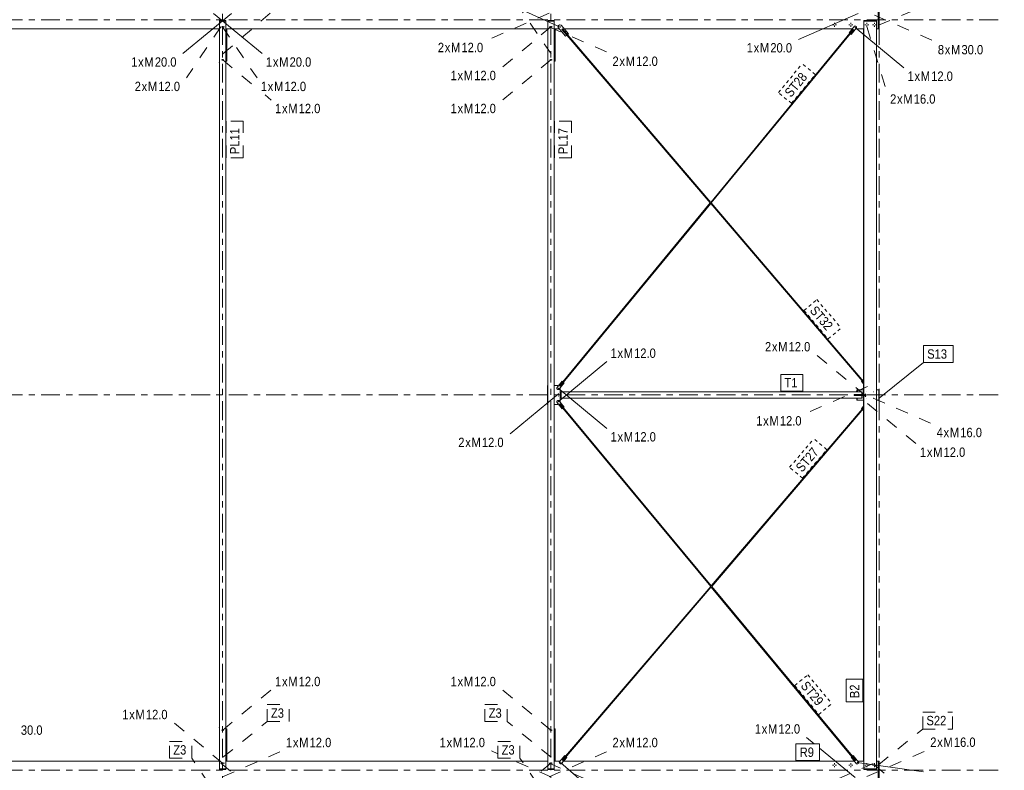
# Model space of a CAD drawing. Header units: millimetres. Extents: x -54 to 556, y -102 to 998.
# Tile 30 of 34: x 283 to 440, y 590 to 710. Entities that reach past the tile are written whole.
import ezdxf

# ---------------------------------------------------------------- set-up
doc = ezdxf.new("R2010")
doc.units = ezdxf.units.MM
for name, pattern in [('XKITLINE00', [0]), ('XKITLINE02', [4, 2, -2]), ('XKITLINE03', [6, 3, -1, 1, -1]), ('XKITLINE04', [3, 0.5, -0.5, 0.5, -0.5, 0.5, -0.5])]:
    doc.linetypes.add(name, pattern=pattern)
for name, color, linetype, lineweight in [('Element', 2, 'Continuous', 0), ('Spoina', 1, 'Continuous', 0), ('Znak elementu', 2, 'Continuous', 0), ('Znak śruby', 4, 'Continuous', 0), ('Śruba', 3, 'Continuous', 0)]:
    doc.layers.add(name, color=color, linetype=linetype, lineweight=lineweight)
doc.styles.add('ARIAL', font='ARIAL.TTF')

msp = doc.modelspace()

# ---------------------------------------------------------------- hatches: boundary and pattern name
at = {"layer": 'Śruba'}
for points in [[(368.89, 708.88), (368.9, 708.89), (368.9, 708.9), (368.9, 708.91), (368.91, 708.92), (368.91, 708.93), (368.92, 708.94), (368.93, 708.94), (368.93, 708.95), (368.94, 708.96), (368.95, 708.96), (368.96, 708.97), (368.97, 708.97), (368.98, 708.97), (368.99, 708.98), (369, 708.98), (369.01, 708.98), (369.02, 708.97), (369.04, 708.97), (369.05, 708.97), (369.06, 708.96), (369.06, 708.96), (369.07, 708.95), (369.08, 708.94), (369.09, 708.94), (369.09, 708.93), (369.1, 708.92), (369.11, 708.91), (369.11, 708.9), (369.11, 708.89), (369.11, 708.88), (369.11, 708.87), (369.11, 708.86), (369.11, 708.84), (369.11, 708.83), (369.11, 708.82), (369.1, 708.81), (369.09, 708.8), (369.09, 708.8), (369.08, 708.79), (369.07, 708.78), (369.06, 708.77), (369.06, 708.77), (369.05, 708.76), (369.04, 708.76), (369.02, 708.76), (369.01, 708.76), (369, 708.76), (368.99, 708.76), (368.98, 708.76), (368.97, 708.76), (368.96, 708.76), (368.95, 708.77), (368.94, 708.77), (368.93, 708.78), (368.93, 708.79), (368.92, 708.8), (368.91, 708.8), (368.91, 708.81), (368.9, 708.82), (368.9, 708.83), (368.9, 708.84), (368.89, 708.86), (368.89, 708.87)], [(416.09, 708.8), (416.09, 708.81), (416.09, 708.81), (416.09, 708.82), (416.09, 708.83), (416.1, 708.83), (416.1, 708.84), (416.11, 708.84), (416.11, 708.85), (416.12, 708.85), (416.12, 708.85), (416.13, 708.86), (416.13, 708.86), (416.14, 708.86), (416.15, 708.86), (416.15, 708.86), (416.16, 708.86), (416.17, 708.86), (416.18, 708.86), (416.18, 708.86), (416.19, 708.85), (416.19, 708.85), (416.2, 708.85), (416.2, 708.84), (416.21, 708.84), (416.21, 708.83), (416.22, 708.83), (416.22, 708.82), (416.22, 708.81), (416.22, 708.81), (416.22, 708.8), (416.22, 708.79), (416.22, 708.79), (416.22, 708.78), (416.22, 708.77), (416.22, 708.77), (416.22, 708.76), (416.21, 708.75), (416.21, 708.75), (416.2, 708.74), (416.2, 708.74), (416.19, 708.73), (416.19, 708.73), (416.18, 708.73), (416.18, 708.73), (416.17, 708.72), (416.16, 708.72), (416.15, 708.72), (416.15, 708.72), (416.14, 708.72), (416.13, 708.73), (416.13, 708.73), (416.12, 708.73), (416.12, 708.73), (416.11, 708.74), (416.11, 708.74), (416.1, 708.75), (416.1, 708.75), (416.09, 708.76), (416.09, 708.77), (416.09, 708.77), (416.09, 708.78), (416.09, 708.79), (416.09, 708.79)], [(368.59, 651.09), (368.59, 651.1), (368.6, 651.11), (368.6, 651.11), (368.6, 651.12), (368.6, 651.13), (368.61, 651.13), (368.61, 651.14), (368.62, 651.14), (368.62, 651.15), (368.63, 651.15), (368.64, 651.15), (368.64, 651.15), (368.65, 651.16), (368.66, 651.16), (368.66, 651.16), (368.67, 651.16), (368.68, 651.16), (368.68, 651.15), (368.69, 651.15), (368.7, 651.15), (368.7, 651.15), (368.71, 651.14), (368.71, 651.14), (368.72, 651.13), (368.72, 651.13), (368.72, 651.12), (368.73, 651.11), (368.73, 651.11), (368.73, 651.1), (368.73, 651.09), (368.73, 651.09), (368.73, 651.08), (368.73, 651.07), (368.73, 651.07), (368.73, 651.06), (368.72, 651.05), (368.72, 651.05), (368.72, 651.04), (368.71, 651.04), (368.71, 651.03), (368.7, 651.03), (368.7, 651.03), (368.69, 651.02), (368.68, 651.02), (368.68, 651.02), (368.67, 651.02), (368.66, 651.02), (368.66, 651.02), (368.65, 651.02), (368.64, 651.02), (368.64, 651.02), (368.63, 651.03), (368.62, 651.03), (368.62, 651.03), (368.61, 651.04), (368.61, 651.04), (368.6, 651.05), (368.6, 651.05), (368.6, 651.06), (368.6, 651.07), (368.59, 651.07), (368.59, 651.08), (368.59, 651.09)], [(368.68, 650.21), (368.68, 650.21), (368.68, 650.22), (368.68, 650.23), (368.69, 650.23), (368.69, 650.24), (368.69, 650.24), (368.7, 650.25), (368.7, 650.25), (368.71, 650.26), (368.72, 650.26), (368.72, 650.26), (368.73, 650.27), (368.73, 650.27), (368.74, 650.27), (368.75, 650.27), (368.76, 650.27), (368.76, 650.27), (368.77, 650.27), (368.78, 650.26), (368.78, 650.26), (368.79, 650.26), (368.79, 650.25), (368.8, 650.25), (368.8, 650.24), (368.81, 650.24), (368.81, 650.23), (368.81, 650.23), (368.82, 650.22), (368.82, 650.21), (368.82, 650.21), (368.82, 650.2), (368.82, 650.19), (368.82, 650.19), (368.82, 650.18), (368.81, 650.17), (368.81, 650.17), (368.81, 650.16), (368.8, 650.16), (368.8, 650.15), (368.79, 650.15), (368.79, 650.14), (368.78, 650.14), (368.78, 650.14), (368.77, 650.13), (368.76, 650.13), (368.76, 650.13), (368.75, 650.13), (368.74, 650.13), (368.73, 650.13), (368.73, 650.13), (368.72, 650.14), (368.72, 650.14), (368.71, 650.14), (368.7, 650.15), (368.7, 650.15), (368.69, 650.16), (368.69, 650.16), (368.69, 650.17), (368.68, 650.17), (368.68, 650.18), (368.68, 650.19), (368.68, 650.19), (368.68, 650.2)], [(368.59, 648.92), (368.59, 648.92), (368.59, 648.93), (368.6, 648.94), (368.6, 648.94), (368.6, 648.95), (368.61, 648.96), (368.61, 648.96), (368.62, 648.97), (368.62, 648.97), (368.63, 648.97), (368.63, 648.98), (368.64, 648.98), (368.65, 648.98), (368.65, 648.98), (368.66, 648.98), (368.67, 648.98), (368.67, 648.98), (368.68, 648.98), (368.69, 648.98), (368.69, 648.97), (368.7, 648.97), (368.71, 648.97), (368.71, 648.96), (368.72, 648.96), (368.72, 648.95), (368.72, 648.94), (368.73, 648.94), (368.73, 648.93), (368.73, 648.92), (368.73, 648.92), (368.73, 648.91), (368.73, 648.9), (368.73, 648.9), (368.73, 648.89), (368.73, 648.88), (368.72, 648.88), (368.72, 648.87), (368.71, 648.87), (368.71, 648.86), (368.71, 648.86), (368.7, 648.85), (368.69, 648.85), (368.69, 648.85), (368.68, 648.84), (368.67, 648.84), (368.67, 648.84), (368.66, 648.84), (368.65, 648.84), (368.65, 648.84), (368.64, 648.84), (368.63, 648.85), (368.63, 648.85), (368.62, 648.85), (368.62, 648.86), (368.61, 648.86), (368.61, 648.87), (368.6, 648.87), (368.6, 648.88), (368.6, 648.88), (368.59, 648.89), (368.59, 648.9), (368.59, 648.9), (368.59, 648.91)], [(368.68, 649.81), (368.68, 649.81), (368.68, 649.82), (368.68, 649.83), (368.69, 649.83), (368.69, 649.84), (368.69, 649.84), (368.7, 649.85), (368.7, 649.85), (368.71, 649.86), (368.72, 649.86), (368.72, 649.86), (368.73, 649.87), (368.73, 649.87), (368.74, 649.87), (368.75, 649.87), (368.76, 649.87), (368.76, 649.87), (368.77, 649.87), (368.78, 649.86), (368.78, 649.86), (368.79, 649.86), (368.79, 649.85), (368.8, 649.85), (368.8, 649.84), (368.81, 649.84), (368.81, 649.83), (368.81, 649.83), (368.82, 649.82), (368.82, 649.81), (368.82, 649.81), (368.82, 649.8), (368.82, 649.79), (368.82, 649.79), (368.82, 649.78), (368.81, 649.77), (368.81, 649.77), (368.81, 649.76), (368.8, 649.76), (368.8, 649.75), (368.79, 649.75), (368.79, 649.74), (368.78, 649.74), (368.78, 649.74), (368.77, 649.73), (368.76, 649.73), (368.76, 649.73), (368.75, 649.73), (368.74, 649.73), (368.73, 649.73), (368.73, 649.73), (368.72, 649.74), (368.72, 649.74), (368.71, 649.74), (368.7, 649.75), (368.7, 649.75), (368.69, 649.76), (368.69, 649.76), (368.69, 649.77), (368.68, 649.77), (368.68, 649.78), (368.68, 649.79), (368.68, 649.79), (368.68, 649.8)], [(369, 591.22), (369, 591.22), (369, 591.23), (369, 591.24), (369, 591.24), (369.01, 591.25), (369.01, 591.25), (369.02, 591.26), (369.02, 591.26), (369.03, 591.27), (369.03, 591.27), (369.04, 591.27), (369.05, 591.28), (369.05, 591.28), (369.06, 591.28), (369.07, 591.28), (369.07, 591.28), (369.08, 591.28), (369.09, 591.28), (369.09, 591.27), (369.1, 591.27), (369.11, 591.27), (369.11, 591.26), (369.12, 591.26), (369.12, 591.25), (369.12, 591.25), (369.13, 591.24), (369.13, 591.24), (369.13, 591.23), (369.14, 591.22), (369.14, 591.22), (369.14, 591.21), (369.14, 591.2), (369.14, 591.2), (369.13, 591.19), (369.13, 591.18), (369.13, 591.18), (369.12, 591.17), (369.12, 591.17), (369.12, 591.16), (369.11, 591.16), (369.11, 591.15), (369.1, 591.15), (369.09, 591.15), (369.09, 591.14), (369.08, 591.14), (369.07, 591.14), (369.07, 591.14), (369.06, 591.14), (369.05, 591.14), (369.05, 591.14), (369.04, 591.15), (369.03, 591.15), (369.03, 591.15), (369.02, 591.16), (369.02, 591.16), (369.01, 591.17), (369.01, 591.17), (369, 591.18), (369, 591.18), (369, 591.19), (369, 591.2), (369, 591.2), (369, 591.21)], [(416.41, 591.21), (416.41, 591.22), (416.42, 591.23), (416.42, 591.23), (416.42, 591.24), (416.42, 591.25), (416.43, 591.25), (416.43, 591.26), (416.44, 591.26), (416.44, 591.27), (416.45, 591.27), (416.46, 591.27), (416.46, 591.27), (416.47, 591.28), (416.48, 591.28), (416.48, 591.28), (416.49, 591.28), (416.5, 591.28), (416.5, 591.27), (416.51, 591.27), (416.51, 591.27), (416.52, 591.27), (416.53, 591.26), (416.53, 591.26), (416.54, 591.25), (416.54, 591.25), (416.54, 591.24), (416.55, 591.23), (416.55, 591.23), (416.55, 591.22), (416.55, 591.21), (416.55, 591.21), (416.55, 591.2), (416.55, 591.19), (416.55, 591.19), (416.55, 591.18), (416.54, 591.17), (416.54, 591.17), (416.54, 591.16), (416.53, 591.16), (416.53, 591.15), (416.52, 591.15), (416.51, 591.15), (416.51, 591.14), (416.5, 591.14), (416.5, 591.14), (416.49, 591.14), (416.48, 591.14), (416.48, 591.14), (416.47, 591.14), (416.46, 591.14), (416.46, 591.14), (416.45, 591.15), (416.44, 591.15), (416.44, 591.15), (416.43, 591.16), (416.43, 591.16), (416.42, 591.17), (416.42, 591.17), (416.42, 591.18), (416.42, 591.19), (416.41, 591.19), (416.41, 591.2), (416.41, 591.21)]]:
    msp.add_hatch(color=256, dxfattribs=at).paths.add_polyline_path(points, flags=17)

# ---------------------------------------------------------------- linework, layer by layer
at = {"layer": 'Element', "linetype": 'XKITLINE00', "lineweight": 0}
for p, q in [((419.84, 708.6), (419.84, 711.4)), ((420, 708.6), (420, 711.4)), ((270.07, 708.6), (314.5, 708.6)), ((314.5, 709.9), (314.5, 709.82)), ((314.5, 709.9), (315.53, 709.9)), ((314.5, 590.18), (314.5, 709.82)), ((314.5, 590.18), (314.5, 709.82)), ((314.5, 709.82), (314.5, 709.82)), ((314.5, 709.82), (314.53, 709.82)), ((314.53, 709.82), (314.53, 709.9)), ((314.53, 590.18), (314.53, 709.82)), ((314.53, 590.18), (314.53, 709.82)), ((314.53, 709.82), (314.53, 709.82)), ((314.53, 709.82), (314.53, 709.82)), ((314.53, 709.82), (315.53, 709.82)), ((315.53, 709.9), (315.53, 709.82)), ((315.53, 590.18), (315.53, 709.82)), ((315.53, 708.6), (367, 708.6)), ((315.66, 708.6), (315.66, 703.42)), ((367, 709.9), (367, 709.82)), ((367, 709.9), (368.03, 709.9)), ((367, 590.18), (367, 709.82)), ((367, 590.18), (367, 709.82)), ((367, 709.82), (367, 709.82)), ((367, 709.82), (367.03, 709.82)), ((367.03, 709.82), (367.03, 709.9)), ((367.03, 590.18), (367.03, 709.82)), ((367.03, 590.18), (367.03, 709.82)), ((367.03, 709.82), (367.03, 709.82)), ((367.03, 709.82), (367.03, 709.82)), ((367.03, 709.82), (368.03, 709.82)), ((368.03, 709.9), (368.03, 709.82)), ((368.03, 590.18), (368.03, 709.82)), ((368.03, 708.6), (368.82, 708.6)), ((368.16, 708.6), (368.16, 703.42)), ((368.69, 709.06), (368.67, 708.78)), ((368.67, 708.78), (368.69, 709.06)), ((368.67, 708.78), (369.83, 707.41)), ((368.67, 708.78), (368.67, 708.78)), ((369.84, 707.41), (368.67, 708.78)), ((368.85, 709.2), (368.69, 709.06)), ((368.69, 709.06), (368.86, 709.2)), ((368.69, 709.06), (368.69, 709.06)), ((368.85, 709.2), (368.86, 709.2)), ((368.86, 709.2), (369.14, 709.18)), ((369.14, 709.18), (370.31, 707.81)), ((369.34, 708.56), (369.25, 708.49)), ((369.25, 708.49), (370.03, 707.57)), ((370.12, 707.65), (369.34, 708.56)), ((393.05, 680.81), (369.34, 708.56)), ((369.64, 708.6), (415.72, 708.6)), ((416.05, 709), (415.2, 707.96)), ((415.2, 707.96), (416.06, 709)), ((415.82, 708.48), (415.31, 707.87)), ((416.38, 708.74), (415.52, 707.69)), ((415.82, 708.48), (415.85, 708.46)), ((415.84, 708.47), (415.82, 708.48)), ((415.87, 708.45), (415.84, 708.47)), ((416.19, 709.02), (416.05, 709)), ((416.05, 709), (416.06, 709)), ((416.06, 709), (416.2, 709.02)), ((416.19, 709.02), (416.2, 709.02)), ((416.2, 709.02), (416.37, 708.88)), ((416.27, 708.6), (417.53, 708.6)), ((416.37, 708.88), (416.38, 708.74)), ((417.5, 708.5), (417.51, 708.5)), ((417.5, 652.43), (417.5, 708.5)), ((417.51, 708.46), (417.51, 708.54)), ((417.51, 708.54), (417.53, 708.54)), ((417.51, 708.5), (417.51, 708.5)), ((417.51, 652.43), (417.51, 708.5)), ((417.53, 709.9), (417.53, 709.82)), ((417.53, 709.9), (419.56, 709.9)), ((417.53, 709.82), (417.56, 709.82)), ((417.54, 709.82), (417.53, 709.82)), ((417.53, 709.82), (417.53, 708.5)), ((417.53, 708.5), (417.54, 708.5)), ((417.54, 708.5), (417.54, 709.82)), ((417.54, 708.54), (417.56, 708.54)), ((417.54, 708.5), (417.54, 708.5)), ((417.56, 709.82), (417.56, 709.9)), ((417.56, 590.18), (417.56, 709.82)), ((417.56, 709.82), (417.56, 590.18)), ((419.56, 709.82), (417.56, 709.82)), ((419.56, 709.9), (419.56, 709.82)), ((419.56, 590.18), (419.56, 709.82)), ((419.56, 708.6), (419.84, 708.6)), ((419.84, 708.6), (420, 708.6)), ((369.83, 707.41), (369.84, 707.41)), ((370.03, 707.57), (369.84, 707.41)), ((392.97, 680.72), (370.03, 707.57)), ((370.31, 707.81), (370.12, 707.65)), ((370.12, 707.65), (370.12, 707.65)), ((393.05, 680.82), (415.31, 707.87)), ((393.13, 680.72), (415.91, 708.41)), ((415.2, 707.96), (415.31, 707.87)), ((415.2, 707.96), (415.2, 707.96)), ((415.31, 707.87), (415.2, 707.96)), ((415.31, 707.87), (415.31, 707.87)), ((415.4, 707.79), (415.52, 707.69)), ((415.41, 707.79), (415.92, 708.41)), ((415.41, 707.79), (415.41, 707.79)), ((415.52, 707.69), (415.41, 707.79)), ((415.52, 707.69), (415.52, 707.69)), ((415.89, 708.43), (415.87, 708.45)), ((415.89, 708.43), (415.92, 708.41)), ((415.9, 708.42), (415.91, 708.41)), ((415.91, 708.41), (415.92, 708.41)), ((417.56, 708.46), (417.51, 708.46)), ((314.45, 703.27), (314.45, 703.21)), ((314.45, 703.27), (314.5, 703.27)), ((314.45, 703.21), (314.5, 703.21)), ((315.66, 703.42), (315.53, 703.42)), ((315.53, 703.27), (315.55, 703.27)), ((315.53, 703.21), (315.55, 703.21)), ((315.55, 703.27), (315.55, 703.21)), ((366.95, 703.27), (366.95, 703.21)), ((366.95, 703.27), (367, 703.27)), ((366.95, 703.21), (367, 703.21)), ((368.16, 703.42), (368.03, 703.42)), ((368.03, 703.27), (368.05, 703.27)), ((368.03, 703.21), (368.05, 703.21)), ((368.05, 703.27), (368.05, 703.21)), ((368.99, 651.4), (393.05, 680.63)), ((369.41, 652.09), (392.97, 680.72)), ((417.27, 652.28), (393.05, 680.63)), ((417.56, 652.13), (393.13, 680.72)), ((368.43, 651.14), (369.29, 652.19)), ((368.44, 651.14), (369.29, 652.19)), ((369.62, 651.92), (368.76, 650.88)), ((369.41, 652.09), (368.9, 651.47)), ((368.99, 651.4), (369.5, 652.01)), ((369.29, 652.19), (369.29, 652.19)), ((369.29, 652.19), (369.41, 652.09)), ((369.5, 652.01), (369.5, 652.01)), ((369.5, 652.01), (369.62, 651.92)), ((417.16, 652.18), (417.27, 652.28)), ((417.16, 652.18), (417.28, 652.28)), ((417.56, 651.71), (417.16, 652.18)), ((417.16, 652.18), (417.16, 652.18)), ((417.56, 651.72), (417.16, 652.18)), ((417.27, 652.28), (417.28, 652.28)), ((417.28, 652.28), (417.56, 651.95)), ((417.36, 652.36), (417.48, 652.46)), ((417.37, 652.36), (417.48, 652.46)), ((417.37, 652.36), (417.37, 652.36)), ((417.56, 652.13), (417.37, 652.36)), ((417.48, 652.46), (417.48, 652.46)), ((417.48, 652.46), (417.56, 652.36)), ((366.95, 648.5), (366.95, 651.5)), ((367, 651.5), (366.95, 651.5)), ((366.95, 648.5), (366.95, 651.5)), ((368.03, 651.5), (368.6, 651.5)), ((368.43, 651.14), (368.45, 651)), ((368.43, 651.14), (368.44, 651.14)), ((368.45, 651), (368.44, 651.14)), ((368.45, 651), (368.62, 650.86)), ((368.45, 651), (368.45, 651)), ((368.62, 650.86), (368.45, 651)), ((368.67, 651.43), (368.6, 651.5)), ((368.76, 650.88), (368.62, 650.86)), ((368.62, 650.86), (368.62, 650.86)), ((368.9, 651.47), (368.99, 651.4)), ((368.93, 651.45), (368.95, 651.44)), ((368.95, 651.44), (368.97, 651.42)), ((369, 651.1), (368.97, 651.13)), ((369, 648.9), (369, 651.1)), ((369, 650.48), (369.09, 650.48)), ((369.08, 650.48), (369.08, 650.5)), ((369.08, 650.5), (369.09, 650.5)), ((369.09, 650.48), (369.09, 650.5)), ((369.09, 650.5), (369.09, 649.5)), ((369.09, 650.5), (369.15, 650.5)), ((369.11, 649.5), (369.11, 650.5)), ((369.15, 650.5), (369.15, 649.5)), ((369.15, 650.5), (369.15, 649.5)), ((369.15, 650.5), (417.21, 650.5)), ((416.4, 650.5), (416.4, 650.85)), ((416.4, 650.85), (416.45, 650.85)), ((416.45, 650.5), (416.45, 650.85)), ((416.45, 650.5), (416.45, 650.85)), ((417.5, 650.85), (416.45, 650.85)), ((417.21, 650.5), (417.21, 650.06)), ((417.25, 650.5), (417.21, 650.5)), ((417.21, 650.06), (417.21, 650.5)), ((417.25, 650.06), (417.25, 650.5)), ((417.5, 650.06), (417.5, 651.78)), ((417.51, 650.06), (417.51, 651.78)), ((419.95, 650.85), (419.56, 650.85)), ((419.95, 650.85), (420, 650.85)), ((419.95, 649.15), (419.95, 650.85)), ((420, 650.85), (420, 649.15)), ((314.51, 649.84), (314.51, 649.92)), ((314.51, 649.92), (314.53, 649.92)), ((314.53, 649.84), (314.51, 649.84)), ((367.01, 649.96), (367.01, 650.04)), ((367.01, 650.04), (367.03, 650.04)), ((367.03, 649.96), (367.01, 649.96)), ((368.45, 648.99), (368.43, 648.85)), ((368.43, 648.85), (369.29, 647.81)), ((368.43, 648.85), (368.44, 648.85)), ((368.44, 648.85), (368.45, 648.99)), ((369.3, 647.81), (368.44, 648.85)), ((368.61, 649.14), (368.45, 648.99)), ((368.45, 648.99), (368.62, 649.14)), ((368.45, 648.99), (368.45, 648.99)), ((368.61, 649.14), (368.62, 649.14)), ((368.62, 649.14), (368.76, 649.12)), ((368.76, 649.12), (369.62, 648.08)), ((368.97, 648.87), (369, 648.9)), ((369, 649.52), (369.09, 649.52)), ((369.08, 649.5), (369.08, 649.52)), ((369.09, 649.5), (369.08, 649.5)), ((369.09, 649.5), (369.09, 649.52)), ((369.09, 649.5), (369.15, 649.5)), ((369.15, 649.5), (417.21, 649.5)), ((417.21, 650.06), (416.01, 650.06)), ((416.01, 650.06), (416.01, 649.94)), ((416.01, 649.94), (417.21, 649.94)), ((416.4, 649.15), (416.4, 649.5)), ((416.45, 649.15), (416.4, 649.15)), ((416.45, 649.15), (416.45, 649.5)), ((416.45, 649.15), (416.45, 649.5)), ((417.5, 649.15), (416.45, 649.15)), ((417.25, 650.06), (417.21, 650.06)), ((417.21, 649.94), (417.21, 649.5)), ((417.25, 649.94), (417.21, 649.94)), ((417.21, 649.5), (417.21, 649.94)), ((417.25, 649.5), (417.21, 649.5)), ((417.25, 650.06), (417.56, 650.06)), ((417.25, 649.5), (417.25, 649.94)), ((417.25, 649.94), (417.55, 649.94)), ((417.5, 648.22), (417.5, 649.94)), ((417.51, 648.22), (417.51, 649.94)), ((417.51, 649.82), (417.51, 649.94)), ((417.56, 649.82), (417.51, 649.82)), ((417.55, 649.94), (417.56, 649.94)), ((419.56, 649.15), (419.95, 649.15)), ((420, 649.15), (419.95, 649.15)), ((367, 648.5), (366.95, 648.5)), ((368.03, 648.5), (368.6, 648.5)), ((368.6, 648.5), (368.67, 648.57)), ((368.99, 648.6), (368.9, 648.53)), ((368.9, 648.53), (369.41, 647.91)), ((368.95, 648.56), (368.93, 648.55)), ((368.97, 648.58), (368.95, 648.56)), ((393.14, 619.47), (368.99, 648.6)), ((369.5, 647.99), (368.99, 648.6)), ((369.29, 647.81), (369.3, 647.81)), ((369.41, 647.91), (369.3, 647.81)), ((393.06, 619.38), (369.41, 647.91)), ((369.62, 648.08), (369.5, 647.99)), ((369.5, 647.99), (369.5, 647.99)), ((393.14, 619.47), (417.27, 647.72)), ((393.21, 619.38), (417.56, 647.87)), ((417.56, 648.29), (417.16, 647.82)), ((417.16, 647.82), (417.56, 648.28)), ((417.16, 647.82), (417.27, 647.72)), ((417.16, 647.82), (417.16, 647.82)), ((417.28, 647.72), (417.16, 647.82)), ((417.27, 647.72), (417.28, 647.72)), ((417.56, 648.05), (417.28, 647.72)), ((417.36, 647.64), (417.48, 647.54)), ((417.37, 647.64), (417.56, 647.87)), ((417.37, 647.64), (417.37, 647.64)), ((417.48, 647.54), (417.37, 647.64)), ((417.56, 647.64), (417.48, 647.54)), ((417.48, 647.54), (417.48, 647.54)), ((417.5, 591.5), (417.5, 647.57)), ((417.51, 591.5), (417.51, 647.57)), ((369.4, 591.51), (393.14, 619.29)), ((369.83, 592.2), (393.06, 619.38)), ((415.64, 592.13), (393.13, 619.28)), ((416.24, 591.59), (393.21, 619.38)), ((314.45, 596.79), (314.45, 596.73)), ((314.45, 596.79), (314.5, 596.79)), ((314.45, 596.73), (314.5, 596.73)), ((315.53, 596.79), (315.55, 596.79)), ((315.53, 596.73), (315.55, 596.73)), ((315.55, 596.79), (315.55, 596.73)), ((366.95, 596.79), (366.95, 596.73)), ((366.95, 596.79), (367, 596.79)), ((366.95, 596.73), (367, 596.73)), ((368.03, 596.79), (368.05, 596.79)), ((368.03, 596.73), (368.05, 596.73)), ((368.05, 596.79), (368.05, 596.73)), ((315.53, 596.58), (315.66, 596.58)), ((315.66, 596.58), (315.66, 591.4)), ((368.03, 596.58), (368.16, 596.58)), ((368.16, 596.58), (368.16, 591.4)), ((314.5, 592.28), (314.5, 593.5)), ((314.5, 593.49), (314.5, 593.49)), ((314.5, 592.28), (314.5, 592.28)), ((367, 592.28), (367, 593.5)), ((367, 593.49), (367, 593.49)), ((367, 592.28), (367, 592.28)), ((368.84, 591.27), (369.72, 592.3)), ((368.84, 591.27), (369.72, 592.3)), ((370.04, 592.02), (369.16, 591)), ((369.83, 592.2), (369.31, 591.59)), ((369.4, 591.51), (369.92, 592.12)), ((369.72, 592.3), (369.72, 592.3)), ((369.72, 592.3), (369.83, 592.2)), ((369.92, 592.12), (369.92, 592.12)), ((369.92, 592.12), (370.04, 592.02)), ((415.52, 592.04), (415.64, 592.13)), ((415.52, 592.04), (415.64, 592.13)), ((416.38, 591), (415.52, 592.04)), ((415.52, 592.04), (415.52, 592.04)), ((416.38, 591), (415.52, 592.04)), ((415.64, 592.13), (415.64, 592.13)), ((415.64, 592.13), (416.15, 591.52)), ((415.73, 592.21), (415.84, 592.3)), ((415.73, 592.21), (415.85, 592.3)), ((415.73, 592.21), (415.73, 592.21)), ((416.24, 591.59), (415.73, 592.21)), ((415.84, 592.3), (415.85, 592.3)), ((415.85, 592.3), (416.71, 591.26)), ((270.07, 591.4), (314.5, 591.4)), ((315.53, 591.4), (367, 591.4)), ((368.03, 591.4), (368.95, 591.4)), ((368.84, 591.27), (368.85, 591.13)), ((368.84, 591.27), (368.84, 591.27)), ((368.85, 591.13), (368.84, 591.27)), ((368.85, 591.13), (369.02, 590.99)), ((368.85, 591.13), (368.85, 591.13)), ((369.02, 590.99), (368.85, 591.13)), ((369.16, 591), (369.02, 590.99)), ((369.02, 590.99), (369.02, 590.99)), ((369.31, 591.59), (369.4, 591.51)), ((369.34, 591.57), (369.36, 591.55)), ((369.36, 591.55), (369.38, 591.54)), ((369.51, 591.4), (416.05, 591.4)), ((416.15, 591.52), (416.18, 591.54)), ((416.15, 591.52), (416.16, 591.53)), ((416.16, 591.53), (416.19, 591.55)), ((416.19, 591.55), (416.21, 591.57)), ((416.21, 591.57), (416.24, 591.59)), ((416.23, 591.58), (416.24, 591.59)), ((416.24, 591.59), (416.24, 591.59)), ((416.38, 591), (416.52, 590.98)), ((416.38, 591), (416.38, 591)), ((416.52, 590.98), (416.38, 591)), ((416.69, 591.12), (416.52, 590.98)), ((416.52, 590.98), (416.52, 590.98)), ((416.6, 591.4), (417.53, 591.4)), ((416.71, 591.26), (416.69, 591.12)), ((417.51, 591.5), (417.5, 591.5)), ((417.51, 591.5), (417.51, 591.58)), ((417.51, 591.58), (417.56, 591.58)), ((417.51, 591.5), (417.51, 591.5)), ((417.51, 591.5), (417.53, 591.5)), ((417.53, 591.5), (417.53, 590.18)), ((417.54, 591.5), (417.53, 591.5)), ((417.54, 591.5), (417.56, 591.5)), ((417.54, 590.18), (417.54, 591.5)), ((417.54, 591.5), (417.54, 591.5)), ((419.56, 591.4), (419.84, 591.4)), ((419.84, 588.6), (419.84, 591.4)), ((420, 591.4), (419.84, 591.4)), ((420, 588.6), (420, 591.4)), ((314.5, 590.18), (314.5, 590.18)), ((314.5, 590.18), (314.5, 590.1)), ((314.53, 590.18), (314.5, 590.18)), ((314.5, 590.1), (315.53, 590.1)), ((314.53, 590.18), (314.53, 590.18)), ((314.53, 590.18), (314.53, 590.18)), ((314.53, 590.18), (315.53, 590.18)), ((314.53, 590.1), (314.53, 590.18)), ((315.53, 590.1), (315.53, 590.18)), ((367, 590.18), (367, 590.18)), ((367, 590.18), (367, 590.1)), ((367.03, 590.18), (367, 590.18)), ((367, 590.1), (368.03, 590.1)), ((367.03, 590.18), (367.03, 590.18)), ((367.03, 590.18), (367.03, 590.18)), ((367.03, 590.18), (368.03, 590.18)), ((367.03, 590.1), (367.03, 590.18)), ((368.03, 590.1), (368.03, 590.18)), ((417.53, 590.18), (417.53, 590.1)), ((417.53, 590.18), (417.56, 590.18)), ((417.53, 590.18), (417.54, 590.18)), ((417.53, 590.1), (419.56, 590.1)), ((417.56, 590.18), (417.56, 590.18)), ((417.56, 590.18), (419.56, 590.18)), ((417.56, 590.18), (417.56, 590.1)), ((419.56, 590.1), (419.56, 590.18))]:
    msp.add_line(p, q, dxfattribs=at)
at = {"layer": 'Spoina', "linetype": 'XKITLINE03', "lineweight": 0}
for p, q in [((367.5, -20), (367.5, 960)), ((420, -20), (420, 960)), ((315, -20), (315, 945.02)), ((-20, 710), (440, 710)), ((-20, 650), (440, 650)), ((-20, 590), (440, 590))]:
    msp.add_line(p, q, dxfattribs=at)
at = {"layer": 'Znak elementu', "linetype": 'XKITLINE02', "lineweight": 0}
for p, q in [((315.07, 704.56), (324.96, 713.11)), ((367.56, 704.56), (362.56, 711.87)), ((419.87, 709.16), (428.53, 712.81)), ((315.6, 687.94), (315.6, 693.81)), ((318.3, 693.81), (315.6, 693.81)), ((318.3, 687.94), (318.3, 693.81)), ((368.1, 687.94), (368.1, 693.81)), ((370.8, 693.81), (368.1, 693.81)), ((370.8, 687.94), (370.8, 693.81)), ((318.3, 687.94), (315.6, 687.94)), ((370.8, 687.94), (368.1, 687.94)), ((322.14, 600.46), (325.67, 600.46)), ((322.14, 597.76), (322.14, 600.46)), ((325.67, 597.76), (325.67, 600.46)), ((356.96, 600.46), (360.49, 600.46)), ((356.96, 597.76), (356.96, 600.46)), ((360.49, 597.76), (360.49, 600.46)), ((426.95, 599.26), (431.71, 599.26)), ((426.95, 596.56), (426.95, 599.26)), ((431.71, 596.56), (431.71, 599.26)), ((315.07, 592.04), (322.14, 597.76)), ((322.14, 597.76), (325.67, 597.76)), ((356.96, 597.76), (360.49, 597.76)), ((367.56, 592.04), (360.49, 597.76)), ((419.87, 590.84), (426.95, 596.56)), ((426.95, 596.56), (431.71, 596.56)), ((306.53, 594.57), (310.07, 594.57)), ((306.53, 591.87), (306.53, 594.57)), ((310.07, 591.87), (310.07, 594.57)), ((359.03, 594.57), (362.56, 594.57)), ((359.03, 591.87), (359.03, 594.57)), ((362.56, 591.87), (362.56, 594.57)), ((306.53, 591.87), (310.07, 591.87)), ((315.07, 584.56), (310.07, 591.87)), ((359.03, 591.87), (362.56, 591.87)), ((367.56, 584.56), (362.56, 591.87))]:
    msp.add_line(p, q, dxfattribs=at)
at = {"layer": 'Znak elementu', "linetype": 'XKITLINE04', "lineweight": 0}
for p, q in [((403.88, 698.39), (407.69, 703.01)), ((409.77, 701.29), (407.69, 703.01)), ((405.97, 696.67), (409.77, 701.29)), ((405.97, 696.67), (403.88, 698.39)), ((407.97, 663.51), (410.02, 665.26)), ((410.02, 665.26), (413.91, 660.72)), ((407.97, 663.51), (411.85, 658.96)), ((411.85, 658.96), (413.91, 660.72)), ((405.67, 638.45), (409.56, 643)), ((411.61, 641.25), (409.56, 643)), ((407.73, 636.7), (411.61, 641.25)), ((407.73, 636.7), (405.67, 638.45)), ((406.5, 603.5), (408.58, 605.22)), ((408.58, 605.22), (412.4, 600.62)), ((406.5, 603.5), (410.32, 598.89)), ((410.32, 598.89), (412.4, 600.62))]:
    msp.add_line(p, q, dxfattribs=at)
at = {"layer": 'Znak elementu', "linetype": 'XKITLINE00', "lineweight": 0}
for p, q in [((427.07, 657.91), (431.83, 657.91)), ((427.07, 655.21), (427.07, 657.91)), ((431.83, 655.21), (431.83, 657.91)), ((420, 649.49), (427.07, 655.21)), ((427.07, 655.21), (431.83, 655.21)), ((404.25, 653.3), (407.78, 653.3)), ((404.25, 650.6), (404.25, 653.3)), ((407.78, 650.6), (407.78, 653.3)), ((404.25, 650.6), (407.78, 650.6)), ((414.7, 600.9), (414.7, 604.55)), ((417.4, 604.55), (414.7, 604.55)), ((417.4, 600.9), (417.4, 604.55)), ((417.4, 600.9), (414.7, 600.9)), ((406.68, 594.2), (410.44, 594.2)), ((406.68, 591.5), (406.68, 594.2)), ((410.44, 591.5), (410.44, 594.2)), ((406.68, 591.5), (410.44, 591.5))]:
    msp.add_line(p, q, dxfattribs=at)
at = {"layer": 'Znak śruby', "linetype": 'XKITLINE00', "lineweight": 0}
for p, q in [((369, 708.87), (362.29, 711.87)), ((316.44, 711.06), (308.66, 704.63)), ((313.56, 711.06), (321.34, 704.63)), ((416.61, 711.05), (407.08, 706.9)), ((416.15, 708.79), (423.93, 702.36)), ((368.66, 648.91), (376.44, 655.34)), ((368.66, 651.09), (376.44, 644.66)), ((368.74, 650.2), (360.97, 643.77)), ((409.61, 594.2), (408.37, 595.22)), ((416.15, 588.79), (410.44, 593.51)), ((369.06, 591.21), (376.75, 584.5)), ((416.48, 591.21), (427.1, 589.71))]:
    msp.add_line(p, q, dxfattribs=at)
at = {"layer": 'Znak śruby', "linetype": 'XKITLINE02', "lineweight": 0}
for p, q in [((367.22, 711.1), (357.69, 706.95)), ((419.24, 710.75), (428.77, 706.6)), ((314.72, 708.9), (309.22, 700.72)), ((315.01, 708.9), (320.51, 700.72)), ((367.51, 708.9), (359.73, 702.47)), ((367.22, 708.9), (376.75, 704.75)), ((418.03, 708.95), (421.14, 698.71)), ((315.02, 703.62), (320.51, 699.08)), ((367.51, 703.62), (359.74, 697.19)), ((321.79, 698.02), (322.79, 697.19)), ((417.78, 649.94), (410, 656.37)), ((418.13, 651.37), (408.6, 647.22)), ((419.05, 649.5), (428.58, 645.35)), ((418.13, 648.63), (425.91, 642.2)), ((315.02, 596.38), (322.79, 602.81)), ((367.51, 596.38), (359.74, 602.81)), ((315.01, 591.1), (307.23, 597.53)), ((315.01, 588.9), (324.54, 593.05)), ((359.03, 592.59), (357.99, 593.05)), ((367.22, 588.9), (376.75, 593.05)), ((418.03, 588.95), (427.56, 593.1)), ((314.72, 591.1), (322.5, 584.67)), ((367.51, 591.1), (359.73, 584.67)), ((367.51, 588.9), (360.69, 591.87)), ((367.22, 591.1), (376.75, 586.95)), ((419.03, 591.05), (409.51, 586.9)), ((419.24, 590.75), (427.02, 584.32))]:
    msp.add_line(p, q, dxfattribs=at)
at = {"layer": 'Śruba', "linetype": 'XKITLINE02', "lineweight": 0}
for p, q in [((314.72, 708.9), (314.73, 708.9)), ((315.21, 708.9), (314.81, 708.9)), ((315.05, 708.97), (314.93, 708.97)), ((315.05, 708.83), (314.93, 708.83)), ((315.09, 708.97), (315.06, 708.97)), ((315.09, 708.83), (315.06, 708.83)), ((315.28, 708.9), (315.29, 708.9)), ((367.22, 708.9), (367.23, 708.9)), ((367.71, 708.9), (367.31, 708.9)), ((367.55, 708.97), (367.43, 708.97)), ((367.55, 708.83), (367.43, 708.83)), ((367.59, 708.97), (367.56, 708.97)), ((367.59, 708.83), (367.56, 708.83)), ((367.78, 708.9), (367.78, 708.9)), ((418.02, 708.95), (418.04, 708.95)), ((419.02, 708.95), (419.04, 708.95)), ((314.84, 703.62), (315.19, 703.62)), ((314.94, 703.69), (315.06, 703.69)), ((314.94, 703.55), (315.06, 703.55)), ((315.06, 703.69), (315.09, 703.69)), ((315.06, 703.55), (315.09, 703.55)), ((367.34, 703.62), (367.69, 703.62)), ((367.44, 703.69), (367.56, 703.69)), ((367.44, 703.55), (367.56, 703.55)), ((367.56, 703.69), (367.59, 703.69)), ((367.56, 703.55), (367.59, 703.55)), ((417.96, 650.5), (417.95, 650.5)), ((418.14, 651.37), (418.12, 651.37)), ((419.06, 650.5), (419.05, 650.5)), ((417.71, 650.06), (417.71, 649.94)), ((417.71, 649.94), (417.71, 649.82)), ((417.72, 650.06), (417.72, 649.94)), ((417.72, 649.94), (417.72, 649.82)), ((417.78, 650.16), (417.78, 649.72)), ((417.79, 650.16), (417.79, 649.72)), ((417.85, 650.06), (417.85, 649.94)), ((417.85, 649.94), (417.85, 649.82)), ((417.86, 650.06), (417.86, 649.94)), ((417.86, 649.94), (417.86, 649.82)), ((417.96, 649.5), (417.95, 649.5)), ((419.06, 649.5), (419.05, 649.5)), ((418.14, 648.63), (418.12, 648.63)), ((314.84, 596.38), (315.19, 596.38)), ((314.94, 596.45), (315.06, 596.45)), ((314.94, 596.31), (315.06, 596.31)), ((315.06, 596.45), (315.09, 596.45)), ((315.06, 596.31), (315.09, 596.31)), ((367.34, 596.38), (367.69, 596.38)), ((367.44, 596.45), (367.56, 596.45)), ((367.44, 596.31), (367.56, 596.31)), ((367.56, 596.45), (367.59, 596.45)), ((367.56, 596.31), (367.59, 596.31)), ((314.72, 591.1), (314.73, 591.1)), ((315.21, 591.1), (314.81, 591.1)), ((315.05, 591.17), (314.93, 591.17)), ((315.05, 591.03), (314.93, 591.03)), ((315.09, 591.17), (315.06, 591.17)), ((315.09, 591.03), (315.06, 591.03)), ((315.28, 591.1), (315.29, 591.1)), ((367.22, 591.1), (367.23, 591.1)), ((367.71, 591.1), (367.31, 591.1)), ((367.55, 591.17), (367.43, 591.17)), ((367.55, 591.03), (367.43, 591.03)), ((367.59, 591.17), (367.56, 591.17)), ((367.59, 591.03), (367.56, 591.03)), ((367.78, 591.1), (367.78, 591.1)), ((418.02, 591.05), (418.04, 591.05)), ((419.02, 591.05), (419.04, 591.05))]:
    msp.add_line(p, q, dxfattribs=at)
at = {"layer": 'Śruba', "linetype": 'XKITLINE00', "lineweight": 0}
for p, q in [((369.01, 708.87), (368.99, 708.87)), ((412.52, 709.25), (412.73, 709.25)), ((412.84, 709.57), (412.84, 709.36)), ((412.84, 708.93), (412.84, 709.14)), ((413.16, 709.25), (412.95, 709.25)), ((415.12, 709.25), (415.33, 709.25)), ((415.44, 709.57), (415.44, 709.36)), ((415.44, 708.93), (415.44, 709.14)), ((415.76, 709.25), (415.55, 709.25)), ((416.16, 708.79), (416.14, 708.79)), ((417.72, 709.25), (417.93, 709.25)), ((418.04, 709.57), (418.04, 709.36)), ((418.04, 708.93), (418.04, 709.14)), ((418.36, 709.25), (418.15, 709.25)), ((418.92, 709.25), (419.13, 709.25)), ((419.24, 709.57), (419.24, 709.36)), ((419.24, 708.93), (419.24, 709.14)), ((419.56, 709.25), (419.35, 709.25)), ((368.67, 651.09), (368.65, 651.09)), ((368.66, 648.91), (368.65, 648.91)), ((368.74, 650.2), (368.75, 650.2)), ((368.74, 649.8), (368.75, 649.8)), ((369.07, 591.21), (369.06, 591.21)), ((412.52, 590.75), (412.73, 590.75)), ((412.84, 591.07), (412.84, 590.86)), ((412.84, 590.43), (412.84, 590.64)), ((413.16, 590.75), (412.95, 590.75)), ((415.12, 590.75), (415.33, 590.75)), ((415.44, 591.07), (415.44, 590.86)), ((415.44, 590.43), (415.44, 590.64)), ((415.76, 590.75), (415.55, 590.75)), ((416.48, 591.21), (416.47, 591.21)), ((417.72, 590.75), (417.93, 590.75)), ((418.04, 591.07), (418.04, 590.86)), ((418.04, 590.43), (418.04, 590.64)), ((418.36, 590.75), (418.15, 590.75)), ((418.92, 590.75), (419.13, 590.75)), ((419.24, 591.07), (419.24, 590.86)), ((419.24, 590.43), (419.24, 590.64)), ((419.56, 590.75), (419.35, 590.75))]:
    msp.add_line(p, q, dxfattribs=at)

# ---------------------------------------------------------------- texts
at = {"layer": 'Znak elementu', "style": 'ARIAL', "width": 0.85}
for s, rotation, p in [('ST28', 50.5463, (405.89, 697.52)), ('PL11', 90.0002, (317.7, 688.54)), ('PL17', 90.0002, (370.2, 688.54)), ('ST32', -49.4864, (408.81, 663.44)), ('ST27', 49.4864, (407.66, 637.54)), ('ST29', -50.3515, (407.35, 603.42)), ('B2', 90.0002, (416.8, 601.5))]:
    msp.add_text(s, height=1.5, rotation=rotation, dxfattribs=at).set_placement(p)
for s, p in [('S13', (427.67, 655.81)), ('T1', (404.85, 651.2)), ('Z3', (322.74, 598.36)), ('Z3', (357.56, 598.36)), ('S22', (427.55, 597.16)), ('Z3', (307.13, 592.47)), ('Z3', (359.63, 592.47)), ('R9', (407.28, 592.1))]:
    msp.add_text(s, height=1.5, dxfattribs=at).set_placement(p)
at = {"layer": 'Znak śruby', "style": 'ARIAL', "width": 0.85}
for s, p in [('2', (349.42, 704.85)), ('x', (350.53, 704.85)), ('M', (351.53, 704.85)), ('12.0', (353.2, 704.85)), ('1', (398.81, 704.8)), ('x', (399.92, 704.8)), ('M', (400.92, 704.8)), ('20.0', (402.59, 704.8)), ('8', (429.37, 704.5)), ('x', (430.48, 704.5)), ('M', (431.48, 704.5)), ('30.0', (433.15, 704.5)), ('1', (300.39, 702.53)), ('M', (302.5, 702.53)), ('20.0', (304.17, 702.53)), ('1', (321.94, 702.53)), ('M', (324.05, 702.53)), ('20.0', (325.72, 702.53)), ('2', (377.35, 702.65)), ('x', (378.46, 702.65)), ('M', (379.46, 702.65)), ('12.0', (381.13, 702.65)), ('x', (301.5, 702.53)), ('x', (323.05, 702.53)), ('1', (351.46, 700.37)), ('x', (352.57, 700.37)), ('M', (353.57, 700.37)), ('12.0', (355.24, 700.37)), ('1', (424.53, 700.26)), ('x', (425.64, 700.26)), ('M', (426.64, 700.26)), ('12.0', (428.31, 700.26)), ('2', (300.95, 698.62)), ('x', (302.06, 698.62)), ('M', (303.06, 698.62)), ('12.0', (304.73, 698.62)), ('1', (321.11, 698.62)), ('x', (322.22, 698.62)), ('M', (323.23, 698.62)), ('12.0', (324.89, 698.62)), ('2', (421.74, 696.61)), ('x', (422.85, 696.61)), ('M', (423.85, 696.61)), ('16.0', (425.52, 696.61)), ('1', (323.39, 695.09)), ('x', (324.51, 695.09)), ('M', (325.51, 695.09)), ('12.0', (327.17, 695.09)), ('1', (351.46, 695.09)), ('x', (352.58, 695.09)), ('M', (353.58, 695.09)), ('12.0', (355.24, 695.09)), ('2', (401.73, 656.97)), ('M', (403.84, 656.97)), ('12.0', (405.51, 656.97)), ('1', (377.04, 655.94)), ('x', (378.15, 655.94)), ('M', (379.15, 655.94)), ('12.0', (380.81, 655.94)), ('x', (402.84, 656.97)), ('1', (400.33, 645.12)), ('x', (401.44, 645.12)), ('M', (402.44, 645.12)), ('12.0', (404.11, 645.12)), ('1', (377.04, 642.56)), ('M', (379.15, 642.56)), ('12.0', (380.82, 642.56)), ('4', (429.18, 643.25)), ('x', (430.29, 643.25)), ('M', (431.29, 643.25)), ('16.0', (432.96, 643.25)), ('2', (352.69, 641.67)), ('x', (353.81, 641.67)), ('M', (354.81, 641.67)), ('12.0', (356.47, 641.67)), ('x', (378.15, 642.56)), ('1', (426.51, 640.1)), ('x', (427.62, 640.1)), ('M', (428.62, 640.1)), ('12.0', (430.29, 640.1)), ('1', (323.39, 603.41)), ('M', (325.51, 603.41)), ('12.0', (327.17, 603.41)), ('1', (351.46, 603.41)), ('M', (353.58, 603.41)), ('12.0', (355.24, 603.41)), ('x', (324.51, 603.41)), ('x', (352.58, 603.41)), ('1', (298.96, 598.13)), ('x', (300.07, 598.13)), ('M', (301.07, 598.13)), ('12.0', (302.74, 598.13)), ('30.0', (282.75, 595.63)), ('1', (400.1, 595.82)), ('x', (401.21, 595.82)), ('M', (402.21, 595.82)), ('12.0', (403.88, 595.82)), ('1', (325.14, 593.65)), ('M', (327.25, 593.65)), ('12.0', (328.92, 593.65)), ('1', (349.71, 593.65)), ('M', (351.83, 593.65)), ('12.0', (353.49, 593.65)), ('2', (377.35, 593.65)), ('M', (379.46, 593.65)), ('12.0', (381.13, 593.65)), ('2', (428.16, 593.7)), ('M', (430.27, 593.7)), ('16.0', (431.94, 593.7)), ('x', (326.25, 593.65)), ('x', (350.83, 593.65)), ('x', (378.46, 593.65)), ('x', (429.27, 593.7))]:
    msp.add_text(s, height=1.5, dxfattribs=at).set_placement(p)

doc.saveas('drawing.dxf')
